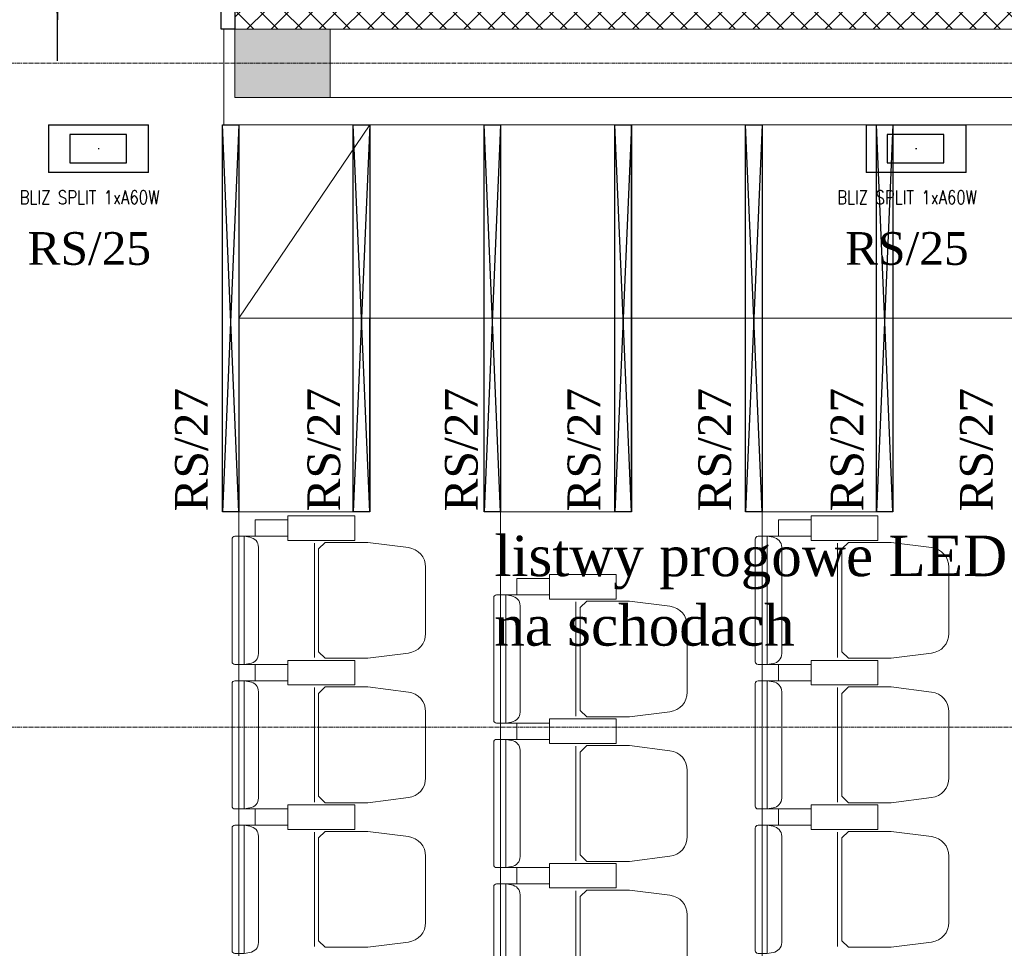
# Model space of a CAD drawing. Header units: centimetres. Extents: x 88729 to 133553, y -16225 to 14174.
# Tile 100 of 231: x 91992 to 92353, y -7391 to -7050. Entities that reach past the tile are written whole.
import ezdxf
from ezdxf.enums import TextEntityAlignment as Align

# ---------------------------------------------------------------- set-up
doc = ezdxf.new("R2010")
doc.units = ezdxf.units.CM
doc.linetypes.add('CENTER2', pattern=[1.125, 0.75, -0.125, 0.125, -0.125])
for name, color, linetype in [('A-OS', 252, 'CENTER2'), ('A-rdzenie zelbetowe', 252, 'Continuous'), ('A-SCIANY', 252, 'Continuous'), ('A-WID', 252, 'Continuous'), ('E_opisy siły', 5, 'Continuous'), ('E_PODKLAD', 7, 'Continuous'), ('E_siła', 5, 'Continuous'), ('klinkier', 252, 'Continuous'), ('mat', 252, 'Continuous'), ('R-MET-IWE', 252, 'Continuous'), ('S-DRZ-', 252, 'Continuous'), ('S-DRZ-O', 252, 'Continuous'), ('S-DRZ-SKRZYD', 252, 'Continuous'), ('S-DRZ-WEGAR', 252, 'Continuous')]:
    doc.layers.add(name, color=color, linetype=linetype)
doc.layers.add('E_Istn_pozostaje', color=132, linetype='Continuous', lineweight=25)
doc.layers.add('rz_zelbet', color=252, linetype='Continuous', lineweight=20)
doc.styles.add('MM_050', font='romans.shx', dxfattribs={"width": 0.8, "height": 16})
doc.styles.add('old', font='BOOKOS.TTF')
doc.styles.get("Standard").update_dxf_attribs({"font": 'txt.shx'})

# ---------------------------------------------------------------- blocks, each defined once
blk = doc.blocks.new('RLX__5842.P142.7_42W')
at = {"ltscale": 0.1}
for p, q in [((8.8, 18.35), (-8.8, 18.35)), ((-8.8, -18.35), (-8.8, 18.35)), ((8.8, 18.35), (8.8, -18.35)), ((-0.18, 0), (0, 0)), ((0, -0.18), (0, 0.18)), ((0, 0), (0.18, 0)), ((-8.8, -18.35), (8.8, -18.35))]:
    blk.add_line(p, q, dxfattribs=at)
blk.add_lwpolyline([(-5.24, -10.57), (5.24, -10.57), (5.24, 10.21), (-5.24, 10.21)], close=True, dxfattribs=at)
at = {"ltscale": 0.1, "insert": (15.36, -28.96), "char_height": 5, "width": 64.0609, "attachment_point": 1, "rotation": 90, "style": 'MM_050'}
blk.add_mtext('BLIZ SPLIT 1xA60W', dxfattribs=at)
at = {"ltscale": 0.1, "flags": 9}
blk.add_attdef('RLXLUM', (0, 0), '', height=0.1, dxfattribs=at)
blk = doc.blocks.new('E_opis siły')
at = {"layer": 'E_siła', "linetype": 'Continuous', "ltscale": 0.5, "style": 'old', "flags": 4}
blk.add_attdef('OBWÓD', (0, 0), '', height=12, dxfattribs=at)
blk = doc.blocks.new('E_listwa progowa LARS')
at = {"linetype": 'Continuous'}
for p, q in [((0, -142), (-6.06, 0)), ((0, 0), (-6.06, -142))]:
    blk.add_line(p, q, dxfattribs=at)
blk.add_lwpolyline([(-6.06, 0), (0, 0), (0, -142), (-6.06, -142)], close=True, dxfattribs=at)
at = {"linetype": 'Continuous', "ltscale": 0.5, "style": 'old', "flags": 4}
for tag, p in [('OBWÓD', (-10.6, -126.25)), ('ROZDZ.', (10.03, -145.05)), ('LP', (-10.39, -143.56))]:
    blk.add_attdef(tag, p, '', height=6, rotation=90, dxfattribs=at)
blk = doc.blocks.new('A$C788011A3')
at = {"layer": 'S-DRZ-'}
for centre, radius, start, end in [((5, 15.12), 90, 360, 90), ((155, 15.12), 60.07, 90, 180)]:
    blk.add_arc(centre, radius, start, end, dxfattribs=at)
at = {"layer": 'S-DRZ-O'}
blk.add_line((94.93, 0), (94.93, 30.24), dxfattribs=at)
at = {"layer": 'S-DRZ-SKRZYD'}
for p, q in [((5, 15.12), (5, 105.12)), ((155, 15.12), (155, 75.19))]:
    blk.add_line(p, q, dxfattribs=at)
at = {"layer": 'S-DRZ-WEGAR'}
for points in [[(0, 18.62), (5, 18.62), (5, 11.62), (0, 11.62)], [(155, 18.62), (160, 18.62), (160, 11.62), (155, 11.62)]]:
    blk.add_lwpolyline(points, close=True, dxfattribs=at)
blk = doc.blocks.new('A$Ce817dbbb')
at = {"layer": 'klinkier', "lineweight": 9, "ltscale": 0.1}
h = blk.add_hatch(dxfattribs=at)
h.set_pattern_fill('ANSI37', color=252, scale=50, style=0)
h.set_pattern_definition([(45, (-34168.379, 15027.049), (-4.4194174, 4.4194174), []), (135, (-34168.379, 15027.049), (-4.4194174, -4.4194174), [])])
h.paths.add_polyline_path([(669.1, -17512.02), (669.1, -17519.02), (704.1, -17519.02), (1242.78, -17519.02), (1242.78, -17512.02)])
h.paths.add_polyline_path([(1242.78, -17512.02), (1242.78, -17519.02), (1341.6, -17519.02), (1341.6, -17512.02)])
h.paths.add_polyline_path([(1341.6, -17519.02), (1349.1, -17519.02), (1349.1, -17512.02), (1341.6, -17512.02)])
h.paths.add_polyline_path([(1634.1, -17519.02), (1634.1, -17512.02), (1509.1, -17512.02), (1509.1, -17519.02), (1544.1, -17519.02)])
at = {"layer": 'rz_zelbet', "lineweight": 9, "ltscale": 0.1}
h = blk.add_hatch(dxfattribs=at)
h.set_pattern_fill('ANSI33', color=252, scale=40, style=0)
h.set_pattern_definition([(45, (-34168.379, 16534.049), (-7.0710678, 7.0710678), []), (45, (-34161.308, 16534.049), (-7.0710678, 7.0710678), [5, -2.5])])
h.paths.add_polyline_path([(249.1, -17519.02), (284.1, -17519.02), (284.1, -17544.02), (249.1, -17544.02)])
h.paths.add_polyline_path([(669.1, -17519.02), (704.1, -17519.02), (704.1, -17544.02), (669.1, -17544.02)])
h.paths.add_polyline_path([(1089.1, -17519.02), (1124.1, -17519.02), (1124.1, -17544.02), (1089.1, -17544.02)])
h.paths.add_polyline_path([(1314.1, -17519.02), (1349.1, -17519.02), (1349.1, -17544.02), (1314.1, -17544.02)])
h.paths.add_polyline_path([(1509.1, -17519.02), (1544.1, -17519.02), (1544.1, -17544.02), (1509.1, -17544.02)])
at = {"color": 252, "lineweight": 9}
for p, q in [((672.5, -17705.02), (676.6, -17705.02)), ((864.5, -17705.02), (868.6, -17705.02)), ((698.3, -17707.52), (698.3, -17749.52)), ((890.3, -17707.52), (890.3, -17749.52)), ((768.5, -17726.52), (772.6, -17726.52)), ((794.3, -17729.02), (794.3, -17771.02)), ((672.5, -17752.02), (676.6, -17752.02)), ((864.5, -17752.02), (868.6, -17752.02)), ((672.5, -17758.02), (676.6, -17758.02)), ((698.3, -17760.52), (698.3, -17802.52)), ((864.5, -17758.02), (868.6, -17758.02)), ((890.3, -17760.52), (890.3, -17802.52)), ((768.5, -17773.52), (772.6, -17773.52)), ((768.5, -17779.52), (772.6, -17779.52)), ((794.3, -17782.02), (794.3, -17824.02)), ((672.5, -17805.02), (676.6, -17805.02)), ((864.5, -17805.02), (868.6, -17805.02)), ((672.5, -17811.02), (676.6, -17811.02)), ((864.5, -17811.02), (868.6, -17811.02)), ((698.3, -17813.52), (698.3, -17855.52)), ((890.3, -17813.52), (890.3, -17855.52)), ((768.5, -17826.52), (772.6, -17826.52)), ((768.5, -17832.52), (772.6, -17832.52)), ((794.3, -17835.02), (794.3, -17877.02))]:
    blk.add_line(p, q, dxfattribs=at)
for points in [[(688.6, -17702.02), (688.6, -17699.02), (676.6, -17699.02), (676.6, -17705.02), (688.6, -17705.02), (688.6, -17702.02)], [(880.6, -17702.02), (880.6, -17699.02), (868.6, -17699.02), (868.6, -17705.02), (880.6, -17705.02), (880.6, -17702.02)], [(784.6, -17723.52), (784.6, -17720.52), (772.6, -17720.52), (772.6, -17726.52), (784.6, -17726.52), (784.6, -17723.52)], [(688.6, -17755.02), (688.6, -17752.02), (676.6, -17752.02), (676.6, -17758.02), (688.6, -17758.02), (688.6, -17755.02)], [(688.6, -17755.02), (688.6, -17758.02), (676.6, -17758.02), (676.6, -17752.02), (688.6, -17752.02), (688.6, -17755.02)], [(880.6, -17755.02), (880.6, -17752.02), (868.6, -17752.02), (868.6, -17758.02), (880.6, -17758.02), (880.6, -17755.02)], [(880.6, -17755.02), (880.6, -17758.02), (868.6, -17758.02), (868.6, -17752.02), (880.6, -17752.02), (880.6, -17755.02)], [(784.6, -17776.52), (784.6, -17773.52), (772.6, -17773.52), (772.6, -17779.52), (784.6, -17779.52), (784.6, -17776.52)], [(784.6, -17776.52), (784.6, -17779.52), (772.6, -17779.52), (772.6, -17773.52), (784.6, -17773.52), (784.6, -17776.52)], [(688.6, -17808.02), (688.6, -17811.02), (676.6, -17811.02), (676.6, -17805.02), (688.6, -17805.02), (688.6, -17808.02)], [(688.6, -17808.02), (688.6, -17805.02), (676.6, -17805.02), (676.6, -17811.02), (688.6, -17811.02), (688.6, -17808.02)], [(880.6, -17808.02), (880.6, -17811.02), (868.6, -17811.02), (868.6, -17805.02), (880.6, -17805.02), (880.6, -17808.02)], [(880.6, -17808.02), (880.6, -17805.02), (868.6, -17805.02), (868.6, -17811.02), (880.6, -17811.02), (880.6, -17808.02)], [(784.6, -17829.52), (784.6, -17832.52), (772.6, -17832.52), (772.6, -17826.52), (784.6, -17826.52), (784.6, -17829.52)], [(784.6, -17829.52), (784.6, -17826.52), (772.6, -17826.52), (772.6, -17832.52), (784.6, -17832.52), (784.6, -17829.52)]]:
    blk.add_lwpolyline(points, dxfattribs=at)
for points in [[(700.85, -17706.52), (713.1, -17706.52), (713.1, -17697.52), (688.6, -17697.52), (688.6, -17706.52)], [(892.85, -17706.52), (905.1, -17706.52), (905.1, -17697.52), (880.6, -17697.52), (880.6, -17706.52)], [(796.85, -17728.02), (809.1, -17728.02), (809.1, -17719.02), (784.6, -17719.02), (784.6, -17728.02)], [(700.85, -17759.52), (713.1, -17759.52), (713.1, -17750.52), (688.6, -17750.52), (688.6, -17759.52)], [(700.85, -17750.52), (713.1, -17750.52), (713.1, -17759.52), (688.6, -17759.52), (688.6, -17750.52)], [(892.85, -17759.52), (905.1, -17759.52), (905.1, -17750.52), (880.6, -17750.52), (880.6, -17759.52)], [(892.85, -17750.52), (905.1, -17750.52), (905.1, -17759.52), (880.6, -17759.52), (880.6, -17750.52)], [(796.85, -17781.02), (809.1, -17781.02), (809.1, -17772.02), (784.6, -17772.02), (784.6, -17781.02)], [(796.85, -17772.02), (809.1, -17772.02), (809.1, -17781.02), (784.6, -17781.02), (784.6, -17772.02)], [(700.85, -17803.52), (713.1, -17803.52), (713.1, -17812.52), (688.6, -17812.52), (688.6, -17803.52)], [(700.85, -17812.52), (713.1, -17812.52), (713.1, -17803.52), (688.6, -17803.52), (688.6, -17812.52)], [(892.85, -17803.52), (905.1, -17803.52), (905.1, -17812.52), (880.6, -17812.52), (880.6, -17803.52)], [(892.85, -17812.52), (905.1, -17812.52), (905.1, -17803.52), (880.6, -17803.52), (880.6, -17812.52)], [(796.85, -17825.02), (809.1, -17825.02), (809.1, -17834.02), (784.6, -17834.02), (784.6, -17825.02)], [(796.85, -17834.02), (809.1, -17834.02), (809.1, -17825.02), (784.6, -17825.02), (784.6, -17834.02)]]:
    blk.add_lwpolyline(points, close=True, dxfattribs=at)
for points in [[(672.5, -17705.02), (672.5, -17728.52), (672.5, -17752.02), (669.1, -17752.02, -0.414214), (668.1, -17751.02), (668.1, -17728.52), (668.1, -17706.02, -0.414214), (669.1, -17705.02)], [(864.5, -17705.02), (864.5, -17728.52), (864.5, -17752.02), (861.1, -17752.02, -0.414214), (860.1, -17751.02), (860.1, -17728.52), (860.1, -17706.02, -0.414214), (861.1, -17705.02)], [(739.1, -17728.52), (739.1, -17716.37, 0.386311), (732.79, -17709.18), (717.93, -17707.27), (702.25, -17707.27), (699.8, -17709.66), (699.8, -17728.52), (699.8, -17747.37), (702.25, -17749.77), (717.93, -17749.77), (732.79, -17747.85, 0.386311), (739.1, -17740.66)], [(931.1, -17728.52), (931.1, -17716.37, 0.386311), (924.79, -17709.18), (909.93, -17707.27), (894.25, -17707.27), (891.8, -17709.66), (891.8, -17728.52), (891.8, -17747.37), (894.25, -17749.77), (909.93, -17749.77), (924.79, -17747.85, 0.386311), (931.1, -17740.66)], [(768.5, -17726.52), (768.5, -17750.02), (768.5, -17773.52), (765.1, -17773.52, -0.414214), (764.1, -17772.52), (764.1, -17750.02), (764.1, -17727.52, -0.414214), (765.1, -17726.52)], [(835.1, -17750.02), (835.1, -17737.87, 0.386311), (828.79, -17730.68), (813.93, -17728.77), (798.25, -17728.77), (795.8, -17731.16), (795.8, -17750.02), (795.8, -17768.87), (798.25, -17771.27), (813.93, -17771.27), (828.79, -17769.35, 0.386311), (835.1, -17762.16)], [(672.5, -17758.02), (672.5, -17781.52), (672.5, -17805.02), (669.1, -17805.02, -0.414214), (668.1, -17804.02), (668.1, -17781.52), (668.1, -17759.02, -0.414214), (669.1, -17758.02)], [(739.1, -17781.52), (739.1, -17769.37, 0.386311), (732.79, -17762.18), (717.93, -17760.27), (702.25, -17760.27), (699.8, -17762.66), (699.8, -17781.52), (699.8, -17800.37), (702.25, -17802.77), (717.93, -17802.77), (732.79, -17800.85, 0.386311), (739.1, -17793.66)], [(864.5, -17758.02), (864.5, -17781.52), (864.5, -17805.02), (861.1, -17805.02, -0.414214), (860.1, -17804.02), (860.1, -17781.52), (860.1, -17759.02, -0.414214), (861.1, -17758.02)], [(931.1, -17781.52), (931.1, -17769.37, 0.386311), (924.79, -17762.18), (909.93, -17760.27), (894.25, -17760.27), (891.8, -17762.66), (891.8, -17781.52), (891.8, -17800.37), (894.25, -17802.77), (909.93, -17802.77), (924.79, -17800.85, 0.386311), (931.1, -17793.66)], [(768.5, -17779.52), (768.5, -17803.02), (768.5, -17826.52), (765.1, -17826.52, -0.414214), (764.1, -17825.52), (764.1, -17803.02), (764.1, -17780.52, -0.414214), (765.1, -17779.52)], [(835.1, -17803.02), (835.1, -17790.87, 0.386311), (828.79, -17783.68), (813.93, -17781.77), (798.25, -17781.77), (795.8, -17784.16), (795.8, -17803.02), (795.8, -17821.87), (798.25, -17824.27), (813.93, -17824.27), (828.79, -17822.35, 0.386311), (835.1, -17815.16)], [(672.5, -17811.02), (672.5, -17834.52), (672.5, -17858.02), (669.1, -17858.02, -0.414214), (668.1, -17857.02), (668.1, -17834.52), (668.1, -17812.02, -0.414214), (669.1, -17811.02)], [(864.5, -17811.02), (864.5, -17834.52), (864.5, -17858.02), (861.1, -17858.02, -0.414214), (860.1, -17857.02), (860.1, -17834.52), (860.1, -17812.02, -0.414214), (861.1, -17811.02)], [(739.1, -17834.52), (739.1, -17822.37, 0.386311), (732.79, -17815.18), (717.93, -17813.27), (702.25, -17813.27), (699.8, -17815.66), (699.8, -17834.52), (699.8, -17853.37), (702.25, -17855.77), (717.93, -17855.77), (732.79, -17853.85, 0.386311), (739.1, -17846.66)], [(931.1, -17834.52), (931.1, -17822.37, 0.386311), (924.79, -17815.18), (909.93, -17813.27), (894.25, -17813.27), (891.8, -17815.66), (891.8, -17834.52), (891.8, -17853.37), (894.25, -17855.77), (909.93, -17855.77), (924.79, -17853.85, 0.386311), (931.1, -17846.66)], [(768.5, -17832.52), (768.5, -17856.02), (768.5, -17879.52), (765.1, -17879.52, -0.414214), (764.1, -17878.52), (764.1, -17856.02), (764.1, -17833.52, -0.414214), (765.1, -17832.52)], [(835.1, -17856.02), (835.1, -17843.87, 0.386311), (828.79, -17836.68), (813.93, -17834.77), (798.25, -17834.77), (795.8, -17837.16), (795.8, -17856.02), (795.8, -17874.87), (798.25, -17877.27), (813.93, -17877.27), (828.79, -17875.35, 0.386311), (835.1, -17868.16)]]:
    blk.add_lwpolyline(points, format="xyb", close=True, dxfattribs=at)
for points in [[(672.5, -17705.02), (674.6, -17705.39, -0.377955), (677.8, -17709.02), (677.8, -17728.52), (677.8, -17748.02, -0.377955), (674.6, -17751.65), (672.5, -17752.02)], [(864.5, -17705.02), (866.6, -17705.39, -0.377955), (869.8, -17709.02), (869.8, -17728.52), (869.8, -17748.02, -0.377955), (866.6, -17751.65), (864.5, -17752.02)], [(768.5, -17726.52), (770.6, -17726.89, -0.377955), (773.8, -17730.52), (773.8, -17750.02), (773.8, -17769.52, -0.377955), (770.6, -17773.15), (768.5, -17773.52)], [(672.5, -17758.02), (674.6, -17758.39, -0.377955), (677.8, -17762.02), (677.8, -17781.52), (677.8, -17801.02, -0.377955), (674.6, -17804.65), (672.5, -17805.02)], [(864.5, -17758.02), (866.6, -17758.39, -0.377955), (869.8, -17762.02), (869.8, -17781.52), (869.8, -17801.02, -0.377955), (866.6, -17804.65), (864.5, -17805.02)], [(768.5, -17779.52), (770.6, -17779.89, -0.377955), (773.8, -17783.52), (773.8, -17803.02), (773.8, -17822.52, -0.377955), (770.6, -17826.15), (768.5, -17826.52)], [(672.5, -17811.02), (674.6, -17811.39, -0.377955), (677.8, -17815.02), (677.8, -17834.52), (677.8, -17854.02, -0.377955), (674.6, -17857.65), (672.5, -17858.02)], [(864.5, -17811.02), (866.6, -17811.39, -0.377955), (869.8, -17815.02), (869.8, -17834.52), (869.8, -17854.02, -0.377955), (866.6, -17857.65), (864.5, -17858.02)], [(768.5, -17832.52), (770.6, -17832.89, -0.377955), (773.8, -17836.52), (773.8, -17856.02), (773.8, -17875.52, -0.377955), (770.6, -17879.15), (768.5, -17879.52)]]:
    blk.add_lwpolyline(points, format="xyb", dxfattribs=at)
at = {"layer": 'A-OS', "color": 252, "lineweight": 9, "ltscale": 2}
for p, q in [((-2608.23, -17531.52), (3323.95, -17531.52)), ((-2608.23, -17775.02), (3323.95, -17775.02))]:
    blk.add_line(p, q, dxfattribs=at)
at = {"layer": 'A-rdzenie zelbetowe', "color": 252, "lineweight": 9, "ltscale": 0.1}
blk.add_lwpolyline([(669.1, -17519.02), (704.1, -17519.02), (704.1, -17544.02), (669.1, -17544.02)], close=True, dxfattribs=at)
at = {"layer": 'A-SCIANY', "color": 252, "lineweight": 9, "ltscale": 3}
for p, q in [((665.1, -17554.02), (665.1, -17519.02)), ((669.1, -17544.02), (669.1, -17519.02)), ((665.1, -17554.02), (1353.1, -17554.02))]:
    blk.add_line(p, q, dxfattribs=at)
at = {"layer": 'A-WID', "color": 252, "lineweight": 9}
for p, q in [((670.6, -19016.02), (670.6, -17554.02)), ((670.6, -19016.02), (670.6, -17554.02)), ((670.61, -17625.02), (718.6, -17554.02)), ((718.52, -17696.02), (718.6, -17554.02)), ((766.6, -19016.02), (766.6, -17554.02)), ((814.6, -17696.02), (814.6, -17554.02)), ((862.6, -19016.02), (862.6, -17554.02)), ((910.6, -17696.02), (910.6, -17554.02)), ((1102.6, -17625.02), (670.6, -17625.02))]:
    blk.add_line(p, q, dxfattribs=at)
for points in [[(670.6, -17696.02), (718.6, -17696.02)], [(766.6, -17696.02), (814.6, -17696.02)], [(862.6, -17696.02), (910.6, -17696.02)]]:
    blk.add_lwpolyline(points, dxfattribs=at)
at = {"layer": 'mat', "color": 252, "lineweight": 9}
for p, q in [((669.1, -17519.02), (1349.1, -17519.02)), ((669.1, -17544.02), (1349.1, -17544.02))]:
    blk.add_line(p, q, dxfattribs=at)
at = {"layer": 'rz_zelbet', "color": 252, "lineweight": 9, "ltscale": 0.1}
blk.add_blockref('A$C788011A3', (509.1, -17530.64), dxfattribs=at)
at = {"layer": 'R-MET-IWE', "color": 252, "lineweight": 9, "width": 0.75}
for tag, rotation, p in [('0-', 90, (-1139.05, -4143.61)), ('0-', 90, (-1113.05, -4143.61)), ('0-', 90, (-1087.05, -4143.61)), ('2-', 90, (-796.05, -4143.61)), ('2-', 90, (-505.05, -4143.61)), ('0-', 90, (-480.05, -4143.61)), ('0-', 90, (-456.05, -4143.61)), ('2-', 90, (-166.05, -4143.61)), ('2-', 90, (-625.66, -4833.61)), ('2-', 90, (-599.66, -4833.61)), ('2-', 90, (-573.66, -4833.61)), ('0-', 180, (-2169.64, -4848.47)), ('0-', 180, (-2169.64, -4873.47)), ('0-', 180, (-2169.64, -4899.47)), ('-2', 90, (-1661.47, -4961.65)), ('-2', 90, (-1636.47, -4961.65)), ('0-', 270, (-1489.78, -4968.06)), ('0-', 270, (-1464.78, -4968.06)), ('0-', 270, (-1439.78, -4968.06)), ('0-', 270, (-1364.78, -4968.06)), ('0-', 270, (-1339.78, -4968.06)), ('0-', 270, (-1314.78, -4968.06)), ('0-', 270, (328.22, -4968.06)), ('0-', 270, (354.22, -4968.06)), ('0-', 270, (1256.22, -4968.06)), ('0-', 270, (1282.22, -4968.06)), ('0-', 90, (-513.05, -5496.61)), ('0-', 90, (-487.05, -5496.61)), ('K.S.-', 90, (-487.05, -5766.11)), ('0-', 90, (-513.05, -5766.11)), ('1-', 90, (-539.05, -6114.61)), ('0-', 90, (-513.05, -6114.61)), ('0-', 90, (-487.05, -6114.61)), ('0-', 90, (301.95, -6545.61)), ('0-', 90, (327.95, -6545.61)), ('0-', 90, (353.95, -6545.61)), ('0-', 90, (416.11, -6545.61)), ('0-', 90, (1255.95, -6545.61)), ('0-', 90, (1281.95, -6545.61)), ('1-', 90, (2382.95, -6845.61)), ('1-', 90, (2408.95, -6845.61)), ('1-', 90, (2434.95, -6845.61)), ('1-', 90, (2827.95, -6845.61)), ('1-', 90, (2853.95, -6845.61)), ('1-', 90, (2879.95, -6845.61)), ('<-2', 90, (-910.64, -10482.41)), ('2->', 90, (-718.15, -10854.38)), ('2->', 90, (-692.15, -10854.38)), ('2->', 90, (-744.15, -10870.8)), ('-0', 90, (-186.09, -12450.12)), ('1-', 90, (2264.47, -12866.38)), ('1-', 90, (2290.47, -12866.38)), ('1-', 90, (2316.47, -12866.38)), ('1-', 90, (2709.47, -12866.38)), ('1-', 90, (2735.47, -12866.38)), ('1-', 90, (2761.47, -12866.38)), ('<-KL', 90, (-700.01, -16780.91)), ('-0', 90, (-179.94, -18957.53)), ('0->', 90, (-1257.53, -23179.05)), ('0->', 90, (-1231.53, -23179.05)), ('0->', 90, (-1205.53, -23179.05)), ('0->', 90, (-600.53, -23179.05)), ('0->', 90, (-574.53, -23179.05)), ('0->', 90, (-1692.53, -24074.05)), ('0->', 90, (-1666.53, -24074.05)), ('0->', 90, (-1640.53, -24074.05)), ('0->', 90, (-1486.53, -24074.05)), ('0->', 90, (-1460.53, -24074.05)), ('0->', 90, (-1434.53, -24074.05)), ('<-0', 90, (-499.82, -24383.56)), ('<-0', 90, (-298.11, -24383.56)), ('<-0', 180, (-587.12, -25088.86)), ('<-0', 270, (-496.63, -25202.68)), ('<-0', 180, (-1353.25, -25419.36)), ('<-0', 180, (-1187.25, -25444.1)), ('<-0', 90, (-179.61, -25454.22)), ('<-0', 90, (-69.59, -26375.36)), ('<-0', 90, (-43.59, -26375.36))]:
    blk.add_attdef(tag, text='', height=17, rotation=rotation, dxfattribs=at).set_placement(p, align=Align.MIDDLE)
for tag, p in [('2-', (1424.81, -4179.2)), ('2-', (1424.81, -4205.2)), ('K.S.-', (-76.89, -4264.2)), ('KL-', (-613.13, -4292.18)), ('1-', (-613.13, -4312.18)), ('1-', (-613.13, -4332.18)), ('K.S.-', (1414.13, -4333.66)), ('0-', (-70.19, -4341.2)), ('0-', (469.81, -4341.2)), ('1-', (-613.13, -4352.18)), ('0-', (1424.81, -4361.2)), ('0-', (-70.19, -4367.2)), ('1-', (469.81, -4367.2)), ('0-', (1099.81, -4368.2)), ('2-', (1424.81, -4387.2)), ('1-', (-70.19, -4393.2)), ('1-', (469.81, -4393.2)), ('1-', (1099.81, -4394.2)), ('2-', (1424.81, -4413.2)), ('2-', (-70.19, -4419.2)), ('2-', (1099.81, -4420.2)), ('K.S.-', (-76.89, -4445.2)), ('2-', (469.81, -4444.2)), ('2-', (1099.81, -4446.2)), ('2-', (469.81, -4470.2)), ('2-', (-825.19, -4496.2)), ('2-', (-825.19, -4522.2)), ('2-', (-70.19, -4574.2)), ('2-', (-70.19, -4600.2)), ('K.S.-', (1089.13, -4600.66)), ('2-', (1099.81, -4653.2)), ('2-', (-70.19, -4669.2)), ('2-', (1099.81, -4679.2)), ('-1', (1806.78, -4690.78)), ('1-', (-70.19, -4695.2)), ('2-', (1099.81, -4705.2)), ('-1', (1806.78, -4716.3)), ('K.S.-', (-73.2, -4721.2)), ('-1', (1806.78, -4743.07)), ('FR-', (-70.19, -4747.2)), ('0-', (-1066.19, -6382.7)), ('0-', (-1066.19, -6408.7)), ('2-', (1729.81, -6586.2)), ('2-', (1729.81, -6612.2)), ('2-', (1729.81, -6638.2)), ('2-', (1729.81, -6664.2)), ('K.S.-', (469.81, -6788.2)), ('1-', (-962.19, -6915.2)), ('1-', (-460.19, -6923.2)), ('1-', (469.81, -6923.2)), ('2-', (1729.81, -6923.2)), ('1-', (-460.19, -6949.2)), ('1-', (469.81, -6949.2)), ('2-', (1729.81, -6949.2)), ('K.S.-', (2901.81, -6960.2)), ('2-', (1729.81, -6975.2)), ('2-', (1729.81, -7001.2)), ('2-', (-460.19, -7026.2)), ('0-', (469.81, -7026.2)), ('2-', (-460.19, -7052.2)), ('0-', (469.81, -7052.2)), ('2-', (-460.19, -7078.2)), ('2-', (469.81, -7078.2)), ('1-', (2901.81, -7088.2)), ('2-', (469.81, -7104.2)), ('1-', (2901.81, -7114.2)), ('0-', (1729.81, -7131.2)), ('2-', (-460.19, -7141.2)), ('0-', (1729.81, -7157.2)), ('2-', (-460.19, -7167.2)), ('2-', (469.81, -7181.2)), ('2-', (1729.81, -7183.2)), ('0-', (-460.19, -7193.2)), ('2-', (469.81, -7207.2)), ('2-', (1729.81, -7209.2)), ('K.S.-', (-470.87, -7217.66)), ('2-', (469.81, -7233.2)), ('2-', (1729.81, -7235.2)), ('1-', (-460.19, -7245.2)), ('2-', (469.81, -7259.2)), ('2-', (1729.81, -7261.2)), ('2-', (1729.81, -7287.2)), ('2-', (-460.19, -7297.2)), ('2->', (-943.67, -10542.97)), ('-1', (1688.29, -10711.55)), ('-1', (1688.29, -10737.55)), ('-1', (1688.29, -10763.55)), ('<-2', (1685.55, -12605.39)), ('2->', (1611.33, -12636.47)), ('2->', (1611.33, -12658.97)), ('2->', (1590.77, -12684.97)), ('K.S.-', (2783.33, -12980.97)), ('2->', (-578.67, -13046.97)), ('2->', (-578.67, -13072.97)), ('<-2', (-476.88, -13105.94)), ('1-', (2783.33, -13108.97)), ('1-', (2783.33, -13134.97)), ('<-1', (-610.79, -16857.83)), ('<-1', (-610.79, -16877.83)), ('<-1', (1688.29, -17218.96)), ('<-1', (1688.29, -17244.96)), ('<-1', (1688.29, -17270.96)), ('<-1', (-478.91, -18553.43)), ('<-0', (-2287.98, -23879.57)), ('<-0', (-2287.98, -23905.57)), ('<-0', (-2287.98, -23931.57)), ('<-0', (-343.08, -24738.18)), ('<-0', (-478.91, -25059.68))]:
    blk.add_attdef(tag, text='', height=17, dxfattribs=at).set_placement(p, align=Align.MIDDLE)

msp = doc.modelspace()

# ---------------------------------------------------------------- block references
at = {"layer": 'E_Istn_pozostaje', "rotation": 270}
for p in [(92020.98, -7097.43), (92320.98, -7097.43)]:
    msp.add_blockref('RLX__5842.P142.7_42W', p, dxfattribs=at)
at = {"layer": 'E_Istn_pozostaje'}
for p in [(92072.47, -7088.63), (92120.47, -7088.63), (92168.48, -7088.63), (92216.48, -7088.63), (92264.48, -7088.63), (92312.48, -7088.63)]:
    msp.add_blockref('E_listwa progowa LARS', p, dxfattribs=at)
at = {"layer": 'E_opisy siły', "linetype": 'Continuous'}
ref = msp.add_blockref('E_opis siły', (92055.35, -7140.04, -1150), dxfattribs=dict(at, xscale=-1))
ref.add_attrib('OBWÓD', 'RS/25', (91994.93, -7140.04, -1150), dxfattribs={"color": 3, "linetype": 'Continuous', "ltscale": 0.5, "height": 12, "style": 'old'})
ref = msp.add_blockref('E_opis siły', (92355.35, -7140.04, -1150), dxfattribs=dict(at, xscale=-1))
ref.add_attrib('OBWÓD', 'RS/25', (92294.93, -7140.04, -1150), dxfattribs={"color": 3, "linetype": 'Continuous', "ltscale": 0.5, "height": 12, "style": 'old'})
ref = msp.add_blockref('E_opis siły', (92061.05, -7170.09), dxfattribs=dict(at, xscale=-1, rotation=90))
ref.add_attrib('OBWÓD', 'RS/27', (92061.05, -7230.51), dxfattribs={"color": 3, "linetype": 'Continuous', "ltscale": 0.5, "height": 12, "rotation": 90, "style": 'old'})
ref = msp.add_blockref('E_opis siły', (92109.62, -7170.09), dxfattribs=dict(at, xscale=-1, rotation=90))
ref.add_attrib('OBWÓD', 'RS/27', (92109.62, -7230.51), dxfattribs={"color": 3, "linetype": 'Continuous', "ltscale": 0.5, "height": 12, "rotation": 90, "style": 'old'})
ref = msp.add_blockref('E_opis siły', (92160.08, -7170.09), dxfattribs=dict(at, xscale=-1, rotation=90))
ref.add_attrib('OBWÓD', 'RS/27', (92160.08, -7230.51), dxfattribs={"color": 3, "linetype": 'Continuous', "ltscale": 0.5, "height": 12, "rotation": 90, "style": 'old'})
ref = msp.add_blockref('E_opis siły', (92205.05, -7170.09), dxfattribs=dict(at, xscale=-1, rotation=90))
ref.add_attrib('OBWÓD', 'RS/27', (92205.05, -7230.51), dxfattribs={"color": 3, "linetype": 'Continuous', "ltscale": 0.5, "height": 12, "rotation": 90, "style": 'old'})
ref = msp.add_blockref('E_opis siły', (92253.05, -7170.09), dxfattribs=dict(at, xscale=-1, rotation=90))
ref.add_attrib('OBWÓD', 'RS/27', (92253.05, -7230.51), dxfattribs={"color": 3, "linetype": 'Continuous', "ltscale": 0.5, "height": 12, "rotation": 90, "style": 'old'})
ref = msp.add_blockref('E_opis siły', (92301.62, -7170.09), dxfattribs=dict(at, xscale=-1, rotation=90))
ref.add_attrib('OBWÓD', 'RS/27', (92301.62, -7230.51), dxfattribs={"color": 3, "linetype": 'Continuous', "ltscale": 0.5, "height": 12, "rotation": 90, "style": 'old'})
ref = msp.add_blockref('E_opis siły', (92349.05, -7170.09), dxfattribs=dict(at, xscale=-1, rotation=90))
ref.add_attrib('OBWÓD', 'RS/27', (92349.05, -7230.51), dxfattribs={"color": 3, "linetype": 'Continuous', "ltscale": 0.5, "height": 12, "rotation": 90, "style": 'old'})
at = {"layer": 'E_PODKLAD'}
msp.add_blockref('A$Ce817dbbb', (91401.87, 10465.39), dxfattribs=at)

# ---------------------------------------------------------------- texts
at = {"layer": 'E_Istn_pozostaje', "style": 'old'}
for s, p in [('listwy progowe LED', (92166.28, -7254.23)), ('na schodach', (92166.17, -7279.74))]:
    msp.add_text(s, height=14.85, dxfattribs=at).set_placement(p)

doc.saveas('drawing.dxf')
